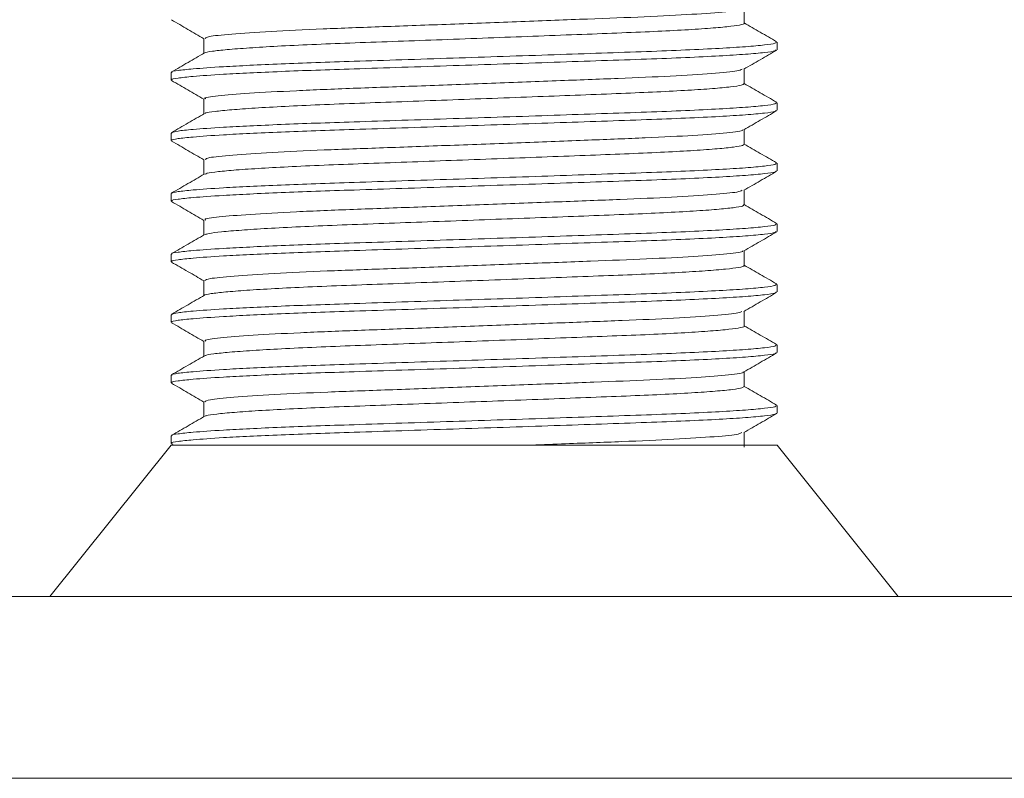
# Model space of a CAD drawing. Header units: millimetres. Extents: x 0 to 210, y 0 to 297.
# Tile 14 of 38: x 66 to 82, y 174 to 187. Entities that reach past the tile are written whole.
import ezdxf

# ---------------------------------------------------------------- set-up
doc = ezdxf.new("R2010")
doc.units = ezdxf.units.MM
doc.linetypes.add('HIDDEN', pattern=[1.905, 1.27, -0.635])
doc.layers.add('FORMAT', color=7, linetype='HIDDEN')

msp = doc.modelspace()

# ---------------------------------------------------------------- linework, layer by layer
at = {"color": 7, "linetype": 'Continuous', "lineweight": 15}
for p, q in [((68.592, 179.691), (66.592, 177.191)), ((78.592, 179.691), (68.592, 179.691)), ((80.592, 177.191), (78.592, 179.691)), ((53.592, 177.191), (93.592, 177.191)), ((53.592, 174.191), (93.592, 174.191))]:
    msp.add_line(p, q, dxfattribs=at)
at = {"layer": 'FORMAT', "linetype": 'Continuous', "lineweight": 15}
for p, q in [((78.051, 186.659), (78.051, 186.904)), ((69.133, 186.409), (69.133, 186.163)), ((78.592, 186.221), (78.592, 186.346)), ((78.051, 185.659), (78.051, 185.904)), ((68.592, 185.846), (68.592, 185.721)), ((69.133, 185.409), (69.133, 185.163)), ((78.592, 185.221), (78.592, 185.346)), ((68.592, 184.846), (68.592, 184.721)), ((78.051, 184.659), (78.051, 184.904)), ((69.133, 184.409), (69.133, 184.163)), ((78.592, 184.221), (78.592, 184.346)), ((68.592, 183.846), (68.592, 183.721)), ((78.051, 183.659), (78.051, 183.904)), ((69.133, 183.409), (69.133, 183.163)), ((78.592, 183.221), (78.592, 183.346)), ((68.592, 182.846), (68.592, 182.721)), ((78.051, 182.659), (78.051, 182.904)), ((69.133, 182.409), (69.133, 182.163)), ((78.592, 182.221), (78.592, 182.346)), ((68.592, 181.846), (68.592, 181.721)), ((78.051, 181.659), (78.051, 181.904)), ((69.133, 181.409), (69.133, 181.163)), ((78.592, 181.221), (78.592, 181.346)), ((78.051, 180.659), (78.051, 180.904)), ((68.592, 180.846), (68.592, 180.721)), ((69.133, 180.409), (69.133, 180.163)), ((78.592, 180.221), (78.592, 180.346)), ((78.051, 179.659), (78.051, 179.904)), ((68.592, 179.846), (68.592, 179.721)), ((68.599, 179.713), (68.638, 179.691))]:
    msp.add_line(p, q, dxfattribs=at)
at = {"layer": 'FORMAT', "linetype": 'Continuous', "lineweight": 0}
for p, q in [((78.586, 185.353), (78.579, 185.355)), ((68.607, 184.846), (68.598, 184.853)), ((78.586, 182.353), (78.579, 182.355)), ((68.607, 181.846), (68.598, 181.853))]:
    msp.add_line(p, q, dxfattribs=at)
for points, knots in [([(78.019, 186.9), (78.022, 186.897), (78.036, 186.881), (77.776, 186.849), (77.234, 186.806), (76.437, 186.765), (75.469, 186.729), (74.368, 186.686), (73.205, 186.643), (72.082, 186.602), (71.064, 186.565), (70.197, 186.523), (69.557, 186.48), (69.184, 186.441), (69.163, 186.419), (69.154, 186.409)], [0, 0, 0, 0, 0.017522, 0.101566, 0.18646, 0.26937, 0.350083, 0.433922, 0.518856, 0.602042, 0.682672, 0.766286, 0.851238, 0.934682, 1, 1, 1, 1]), ([(78.043, 186.659), (78.045, 186.658), (78.066, 186.648), (77.983, 186.629), (77.788, 186.602), (77.46, 186.573), (77.029, 186.546), (76.494, 186.519), (75.882, 186.494), (75.2, 186.468), (74.478, 186.441), (73.724, 186.412), (72.974, 186.384), (72.234, 186.357), (71.539, 186.333), (70.896, 186.307), (70.336, 186.28), (69.864, 186.251), (69.499, 186.223), (69.259, 186.196), (69.145, 186.178), (69.148, 186.169), (69.148, 186.168)], [0, 0, 0, 0, 0.007797, 0.061773, 0.117315, 0.171297, 0.226844, 0.280832, 0.336387, 0.390364, 0.445906, 0.499885, 0.55543, 0.609419, 0.664974, 0.718951, 0.774493, 0.82847, 0.884012, 0.938001, 0.993556, 1, 1, 1, 1]), ([(68.607, 185.846), (68.602, 185.849), (68.583, 185.859), (68.691, 185.878), (68.952, 185.907), (69.37, 185.937), (69.882, 185.964), (70.394, 185.987), (70.973, 186.009), (71.639, 186.031), (72.401, 186.056), (73.234, 186.083), (74.084, 186.111), (74.913, 186.139), (75.712, 186.167), (76.444, 186.191), (77.101, 186.217), (77.652, 186.244), (78.094, 186.272), (78.4, 186.3), (78.572, 186.325), (78.576, 186.34), (78.577, 186.346)], [0, 0, 0, 0, 0.014985, 0.067933, 0.122416, 0.190062, 0.234686, 0.280215, 0.32484, 0.370369, 0.423315, 0.477797, 0.530745, 0.585229, 0.638185, 0.692678, 0.745625, 0.800107, 0.853054, 0.907535, 0.960492, 1, 1, 1, 1]), ([(68.607, 185.721), (68.602, 185.724), (68.583, 185.734), (68.691, 185.753), (68.952, 185.782), (69.37, 185.812), (69.882, 185.839), (70.394, 185.862), (70.973, 185.884), (71.639, 185.906), (72.401, 185.931), (73.234, 185.958), (74.084, 185.986), (74.913, 186.014), (75.712, 186.042), (76.444, 186.066), (77.101, 186.092), (77.652, 186.119), (78.094, 186.147), (78.4, 186.175), (78.572, 186.2), (78.576, 186.215), (78.577, 186.221)], [0, 0, 0, 0, 0.014985, 0.067933, 0.122416, 0.190062, 0.234686, 0.280215, 0.32484, 0.370369, 0.423315, 0.477797, 0.530745, 0.585229, 0.638185, 0.692678, 0.745625, 0.800107, 0.853054, 0.907535, 0.960492, 1, 1, 1, 1]), ([(78.014, 185.9), (77.997, 185.891), (77.954, 185.868), (77.547, 185.828), (76.876, 185.785), (75.99, 185.748), (74.952, 185.709), (73.808, 185.665), (72.654, 185.622), (71.572, 185.584), (70.617, 185.545), (69.84, 185.502), (69.341, 185.458), (69.116, 185.429), (69.154, 185.412), (69.162, 185.409)], [0, 0, 0, 0, 0.05858, 0.143348, 0.227586, 0.308685, 0.39085, 0.47553, 0.559926, 0.641311, 0.723805, 0.809063, 0.894236, 0.976496, 1, 1, 1, 1]), ([(78.045, 185.659), (78.038, 185.651), (78.022, 185.635), (77.84, 185.608), (77.546, 185.58), (77.133, 185.552), (76.625, 185.525), (76.025, 185.5), (75.361, 185.474), (74.641, 185.447), (73.898, 185.419), (73.14, 185.391), (72.401, 185.363), (71.689, 185.338), (71.038, 185.313), (70.453, 185.286), (69.963, 185.258), (69.57, 185.23), (69.303, 185.202), (69.164, 185.182), (69.158, 185.171), (69.157, 185.168)], [0, 0, 0, 0, 0.050543, 0.104564, 0.160152, 0.214183, 0.269782, 0.323811, 0.379407, 0.433428, 0.489015, 0.543046, 0.598643, 0.652674, 0.708272, 0.762293, 0.81788, 0.871909, 0.927505, 0.981537, 1, 1, 1, 1]), ([(68.604, 184.855), (68.629, 184.863), (68.682, 184.879), (68.957, 184.907), (69.369, 184.937), (69.882, 184.964), (70.394, 184.987), (70.973, 185.009), (71.639, 185.031), (72.401, 185.056), (73.234, 185.083), (74.084, 185.111), (74.913, 185.139), (75.712, 185.167), (76.444, 185.191), (77.101, 185.217), (77.652, 185.244), (78.094, 185.272), (78.4, 185.3), (78.572, 185.325), (78.576, 185.34), (78.577, 185.346)], [0, 0, 0, 0, 0.050489, 0.105993, 0.174904, 0.220363, 0.266745, 0.312204, 0.358586, 0.412523, 0.468024, 0.521963, 0.577466, 0.631414, 0.686927, 0.740864, 0.796366, 0.850304, 0.905805, 0.959753, 1, 1, 1, 1]), ([(68.607, 184.721), (68.602, 184.724), (68.583, 184.734), (68.691, 184.753), (68.952, 184.782), (69.37, 184.812), (69.882, 184.839), (70.394, 184.862), (70.973, 184.884), (71.639, 184.906), (72.401, 184.931), (73.234, 184.958), (74.084, 184.986), (74.913, 185.014), (75.712, 185.042), (76.444, 185.066), (77.101, 185.092), (77.652, 185.119), (78.094, 185.147), (78.4, 185.175), (78.572, 185.2), (78.576, 185.215), (78.577, 185.221)], [0, 0, 0, 0, 0.014985, 0.067933, 0.122416, 0.190062, 0.234686, 0.280215, 0.32484, 0.370369, 0.423315, 0.477797, 0.530745, 0.585229, 0.638185, 0.692678, 0.745625, 0.800107, 0.853054, 0.907535, 0.960492, 1, 1, 1, 1]), ([(78.022, 184.899), (78.024, 184.897), (78.04, 184.882), (77.788, 184.85), (77.254, 184.807), (76.455, 184.766), (75.481, 184.729), (74.372, 184.686), (73.207, 184.643), (72.089, 184.602), (71.079, 184.566), (70.218, 184.525), (69.572, 184.481), (69.189, 184.442), (69.164, 184.419), (69.154, 184.409)], [0, 0, 0, 0, 0.015142, 0.098361, 0.184025, 0.267749, 0.349169, 0.433734, 0.519421, 0.601861, 0.681746, 0.764553, 0.848743, 0.933018, 1, 1, 1, 1]), ([(78.037, 184.659), (78.037, 184.653), (78.037, 184.639), (77.891, 184.614), (77.622, 184.586), (77.237, 184.558), (76.745, 184.53), (76.169, 184.505), (75.513, 184.48), (74.81, 184.453), (74.065, 184.425), (73.313, 184.397), (72.563, 184.369), (71.848, 184.343), (71.177, 184.319), (70.58, 184.292), (70.064, 184.264), (69.651, 184.236), (69.352, 184.208), (69.181, 184.185), (69.162, 184.172), (69.155, 184.167)], [0, 0, 0, 0, 0.036754, 0.092237, 0.146157, 0.201639, 0.255571, 0.311068, 0.364987, 0.420471, 0.47439, 0.529871, 0.583803, 0.639299, 0.693221, 0.748707, 0.802627, 0.858109, 0.91204, 0.967536, 1, 1, 1, 1]), ([(68.607, 183.846), (68.602, 183.849), (68.583, 183.859), (68.691, 183.878), (68.952, 183.907), (69.37, 183.937), (69.882, 183.964), (70.394, 183.987), (70.973, 184.009), (71.639, 184.031), (72.401, 184.056), (73.234, 184.083), (74.084, 184.111), (74.913, 184.139), (75.712, 184.167), (76.444, 184.191), (77.101, 184.217), (77.652, 184.244), (78.094, 184.272), (78.4, 184.3), (78.572, 184.325), (78.576, 184.34), (78.577, 184.346)], [0, 0, 0, 0, 0.014985, 0.067933, 0.122416, 0.190062, 0.234686, 0.280215, 0.32484, 0.370369, 0.423315, 0.477797, 0.530745, 0.585229, 0.638185, 0.692678, 0.745625, 0.800107, 0.853054, 0.907535, 0.960492, 1, 1, 1, 1]), ([(68.607, 183.721), (68.602, 183.724), (68.583, 183.734), (68.691, 183.753), (68.952, 183.782), (69.37, 183.812), (69.882, 183.839), (70.394, 183.862), (70.973, 183.884), (71.639, 183.906), (72.401, 183.931), (73.234, 183.958), (74.084, 183.986), (74.913, 184.014), (75.712, 184.042), (76.444, 184.066), (77.101, 184.092), (77.652, 184.119), (78.094, 184.147), (78.4, 184.175), (78.572, 184.2), (78.576, 184.215), (78.577, 184.221)], [0, 0, 0, 0, 0.014985, 0.067933, 0.122416, 0.190062, 0.234686, 0.280215, 0.32484, 0.370369, 0.423315, 0.477797, 0.530745, 0.585229, 0.638185, 0.692678, 0.745625, 0.800107, 0.853054, 0.907535, 0.960492, 1, 1, 1, 1]), ([(78.014, 183.9), (77.997, 183.89), (77.954, 183.868), (77.555, 183.829), (76.895, 183.787), (76.018, 183.749), (74.982, 183.71), (73.831, 183.666), (72.667, 183.623), (71.578, 183.585), (70.626, 183.546), (69.856, 183.503), (69.355, 183.46), (69.124, 183.43), (69.156, 183.413), (69.165, 183.408)], [0, 0, 0, 0, 0.05753, 0.14148, 0.224953, 0.305364, 0.388091, 0.473446, 0.558569, 0.640661, 0.723172, 0.806933, 0.890674, 0.971702, 1, 1, 1, 1]), ([(78.034, 183.659), (78.038, 183.655), (78.05, 183.643), (77.933, 183.62), (77.696, 183.592), (77.331, 183.564), (76.867, 183.537), (76.304, 183.51), (75.669, 183.486), (74.969, 183.459), (74.237, 183.432), (73.48, 183.403), (72.733, 183.376), (72.003, 183.349), (71.325, 183.325), (70.705, 183.298), (70.173, 183.271), (69.733, 183.242), (69.41, 183.215), (69.204, 183.189), (69.168, 183.175), (69.152, 183.168)], [0, 0, 0, 0, 0.025382, 0.079367, 0.134918, 0.188911, 0.244469, 0.298465, 0.354027, 0.408012, 0.463563, 0.517554, 0.57311, 0.627107, 0.68267, 0.736655, 0.792206, 0.846196, 0.90175, 0.955747, 1, 1, 1, 1]), ([(68.607, 182.846), (68.602, 182.849), (68.583, 182.859), (68.691, 182.878), (68.952, 182.907), (69.37, 182.937), (69.882, 182.964), (70.394, 182.987), (70.973, 183.009), (71.639, 183.031), (72.401, 183.056), (73.234, 183.083), (74.084, 183.111), (74.913, 183.139), (75.712, 183.167), (76.444, 183.191), (77.101, 183.217), (77.652, 183.244), (78.094, 183.272), (78.4, 183.3), (78.572, 183.325), (78.576, 183.34), (78.577, 183.346)], [0, 0, 0, 0, 0.014985, 0.067933, 0.122416, 0.190062, 0.234686, 0.280215, 0.32484, 0.370369, 0.423315, 0.477797, 0.530745, 0.585229, 0.638185, 0.692678, 0.745625, 0.800107, 0.853054, 0.907535, 0.960492, 1, 1, 1, 1]), ([(68.607, 182.721), (68.602, 182.724), (68.583, 182.734), (68.691, 182.753), (68.952, 182.782), (69.37, 182.812), (69.882, 182.839), (70.394, 182.862), (70.973, 182.884), (71.639, 182.906), (72.401, 182.931), (73.234, 182.958), (74.084, 182.986), (74.913, 183.014), (75.712, 183.042), (76.444, 183.066), (77.101, 183.092), (77.652, 183.119), (78.094, 183.147), (78.4, 183.175), (78.572, 183.2), (78.576, 183.215), (78.577, 183.221)], [0, 0, 0, 0, 0.014985, 0.067933, 0.122416, 0.190062, 0.234686, 0.280215, 0.32484, 0.370369, 0.423315, 0.477797, 0.530745, 0.585229, 0.638185, 0.692678, 0.745625, 0.800107, 0.853054, 0.907535, 0.960492, 1, 1, 1, 1]), ([(78.023, 182.9), (78.026, 182.898), (78.044, 182.883), (77.792, 182.851), (77.26, 182.808), (76.473, 182.767), (75.522, 182.731), (74.438, 182.689), (73.284, 182.646), (72.159, 182.604), (71.132, 182.568), (70.253, 182.527), (69.593, 182.483), (69.195, 182.443), (69.163, 182.42), (69.148, 182.409)], [0, 0, 0, 0, 0.014175, 0.0987507, 0.1843011, 0.2664711, 0.3462861, 0.4291175, 0.5131899, 0.5965557, 0.6771295, 0.7605102, 0.8454259, 0.9290336, 1, 1, 1, 1]), ([(78.04, 182.659), (78.043, 182.657), (78.062, 182.647), (77.97, 182.627), (77.76, 182.599), (77.424, 182.571), (76.979, 182.543), (76.44, 182.516), (75.816, 182.492), (75.134, 182.466), (74.402, 182.438), (73.654, 182.41), (72.897, 182.382), (72.167, 182.355), (71.471, 182.33), (70.841, 182.305), (70.283, 182.277), (69.826, 182.249), (69.467, 182.221), (69.244, 182.193), (69.138, 182.177), (69.143, 182.168), (69.143, 182.168)], [0, 0, 0, 0, 0.012709, 0.068287, 0.122296, 0.17787, 0.231891, 0.287478, 0.341492, 0.397073, 0.451081, 0.506656, 0.560676, 0.616262, 0.670278, 0.72586, 0.779869, 0.835443, 0.889462, 0.945048, 0.999065, 1, 1, 1, 1]), ([(68.604, 181.855), (68.629, 181.862), (68.682, 181.879), (68.957, 181.907), (69.369, 181.937), (69.882, 181.964), (70.394, 181.987), (70.973, 182.009), (71.639, 182.031), (72.401, 182.056), (73.234, 182.083), (74.084, 182.111), (74.913, 182.139), (75.712, 182.167), (76.444, 182.191), (77.101, 182.217), (77.652, 182.244), (78.094, 182.272), (78.4, 182.3), (78.572, 182.325), (78.576, 182.34), (78.577, 182.346)], [0, 0, 0, 0, 0.050718, 0.106208, 0.175103, 0.220551, 0.266922, 0.31237, 0.358741, 0.412664, 0.468152, 0.522078, 0.577568, 0.631503, 0.687002, 0.740927, 0.796415, 0.85034, 0.905828, 0.959762, 1, 1, 1, 1]), ([(68.607, 181.721), (68.602, 181.724), (68.583, 181.734), (68.691, 181.753), (68.952, 181.782), (69.37, 181.812), (69.882, 181.839), (70.394, 181.862), (70.973, 181.884), (71.639, 181.906), (72.401, 181.931), (73.234, 181.958), (74.084, 181.986), (74.913, 182.014), (75.712, 182.042), (76.444, 182.066), (77.101, 182.092), (77.652, 182.119), (78.094, 182.147), (78.4, 182.175), (78.572, 182.2), (78.576, 182.215), (78.577, 182.221)], [0, 0, 0, 0, 0.014985, 0.067933, 0.122416, 0.190062, 0.234686, 0.280215, 0.32484, 0.370369, 0.423315, 0.477797, 0.530745, 0.585229, 0.638185, 0.692678, 0.745625, 0.800107, 0.853054, 0.907535, 0.960492, 1, 1, 1, 1]), ([(78.01, 181.899), (77.998, 181.891), (77.966, 181.87), (77.585, 181.831), (76.932, 181.788), (76.058, 181.751), (75.03, 181.712), (73.891, 181.669), (72.734, 181.625), (71.648, 181.587), (70.687, 181.549), (69.899, 181.506), (69.375, 181.462), (69.129, 181.431), (69.158, 181.414), (69.166, 181.409)], [0, 0, 0, 0, 0.051741, 0.136551, 0.221032, 0.30247, 0.384469, 0.469172, 0.553795, 0.635568, 0.717217, 0.801793, 0.886536, 0.968654, 1, 1, 1, 1]), ([(78.05, 181.659), (78.05, 181.659), (78.071, 181.651), (77.998, 181.633), (77.822, 181.605), (77.508, 181.577), (77.09, 181.549), (76.567, 181.522), (75.965, 181.498), (75.29, 181.472), (74.572, 181.444), (73.821, 181.416), (73.07, 181.388), (72.326, 181.361), (71.625, 181.336), (70.974, 181.31), (70.403, 181.283), (69.918, 181.255), (69.539, 181.227), (69.282, 181.199), (69.154, 181.18), (69.153, 181.169), (69.153, 181.167)], [0, 0, 0, 0, 0.000601, 0.054528, 0.11002, 0.163951, 0.219446, 0.273386, 0.32889, 0.382818, 0.438309, 0.492239, 0.547731, 0.601671, 0.657176, 0.711103, 0.766594, 0.820521, 0.87601, 0.92995, 0.985455, 1, 1, 1, 1]), ([(68.607, 180.846), (68.602, 180.849), (68.583, 180.859), (68.691, 180.878), (68.952, 180.907), (69.37, 180.937), (69.882, 180.964), (70.394, 180.987), (70.973, 181.009), (71.639, 181.031), (72.401, 181.056), (73.234, 181.083), (74.084, 181.111), (74.913, 181.139), (75.712, 181.167), (76.444, 181.191), (77.101, 181.217), (77.652, 181.244), (78.094, 181.272), (78.4, 181.3), (78.572, 181.325), (78.576, 181.34), (78.577, 181.346)], [0, 0, 0, 0, 0.014985, 0.067933, 0.122416, 0.190062, 0.234686, 0.280215, 0.32484, 0.370369, 0.423315, 0.477797, 0.530745, 0.585229, 0.638185, 0.692678, 0.745625, 0.800107, 0.853054, 0.907535, 0.960492, 1, 1, 1, 1]), ([(68.607, 180.721), (68.602, 180.724), (68.583, 180.734), (68.691, 180.753), (68.952, 180.782), (69.37, 180.812), (69.882, 180.839), (70.394, 180.862), (70.973, 180.884), (71.639, 180.906), (72.401, 180.931), (73.234, 180.958), (74.084, 180.986), (74.913, 181.014), (75.712, 181.042), (76.444, 181.066), (77.101, 181.092), (77.652, 181.119), (78.094, 181.147), (78.4, 181.175), (78.572, 181.2), (78.576, 181.215), (78.577, 181.221)], [0, 0, 0, 0, 0.014985, 0.067933, 0.122416, 0.190062, 0.234686, 0.280215, 0.32484, 0.370369, 0.423315, 0.477797, 0.530745, 0.585229, 0.638185, 0.692678, 0.745625, 0.800107, 0.853054, 0.907535, 0.960492, 1, 1, 1, 1]), ([(78.03, 180.9), (78.032, 180.898), (78.053, 180.884), (77.817, 180.854), (77.307, 180.811), (76.531, 180.769), (75.579, 180.733), (74.487, 180.691), (73.319, 180.647), (72.181, 180.605), (71.142, 180.569), (70.255, 180.527), (69.594, 180.483), (69.196, 180.443), (69.162, 180.42), (69.146, 180.409)], [0, 0, 0, 0, 0.008976, 0.092758, 0.177691, 0.260934, 0.341547, 0.4251, 0.51072, 0.594844, 0.676096, 0.760144, 0.845763, 0.92857, 1, 1, 1, 1]), ([(78.039, 180.659), (78.036, 180.652), (78.03, 180.637), (77.869, 180.611), (77.591, 180.583), (77.191, 180.555), (76.695, 180.528), (76.105, 180.503), (75.449, 180.478), (74.735, 180.45), (73.994, 180.422), (73.236, 180.394), (72.494, 180.367), (71.777, 180.341), (71.117, 180.317), (70.523, 180.289), (70.021, 180.262), (69.614, 180.233), (69.331, 180.206), (69.174, 180.184), (69.162, 180.172), (69.158, 180.168)], [0, 0, 0, 0, 0.0430192, 0.0970248, 0.1525961, 0.2066117, 0.2621937, 0.3162081, 0.3717893, 0.425795, 0.4813663, 0.5353806, 0.5909612, 0.6449768, 0.7005595, 0.7545651, 0.8101366, 0.8641494, 0.9197283, 0.9737449, 1, 1, 1, 1]), ([(68.607, 179.846), (68.602, 179.849), (68.583, 179.859), (68.691, 179.878), (68.952, 179.907), (69.37, 179.937), (69.882, 179.964), (70.394, 179.987), (70.973, 180.009), (71.639, 180.031), (72.401, 180.056), (73.234, 180.083), (74.084, 180.111), (74.913, 180.139), (75.712, 180.167), (76.444, 180.191), (77.101, 180.217), (77.652, 180.244), (78.094, 180.272), (78.4, 180.3), (78.572, 180.325), (78.576, 180.34), (78.577, 180.346)], [0, 0, 0, 0, 0.014985, 0.067933, 0.122416, 0.190062, 0.234686, 0.280215, 0.32484, 0.370369, 0.423315, 0.477797, 0.530745, 0.585229, 0.638185, 0.692678, 0.745625, 0.800107, 0.853054, 0.907535, 0.960492, 1, 1, 1, 1]), ([(68.607, 179.721), (68.602, 179.724), (68.583, 179.734), (68.691, 179.753), (68.952, 179.782), (69.37, 179.812), (69.882, 179.839), (70.394, 179.862), (70.973, 179.884), (71.639, 179.906), (72.401, 179.931), (73.234, 179.958), (74.084, 179.986), (74.913, 180.014), (75.712, 180.042), (76.444, 180.066), (77.101, 180.092), (77.652, 180.119), (78.094, 180.147), (78.4, 180.175), (78.572, 180.2), (78.576, 180.215), (78.577, 180.221)], [0, 0, 0, 0, 0.014985, 0.067933, 0.122416, 0.190062, 0.234686, 0.280215, 0.32484, 0.370369, 0.423315, 0.477797, 0.530745, 0.585229, 0.638185, 0.692678, 0.745625, 0.800107, 0.853054, 0.907535, 0.960492, 1, 1, 1, 1]), ([(78.009, 179.9), (77.999, 179.892), (77.971, 179.87), (77.592, 179.832), (76.936, 179.789), (76.058, 179.751), (75.216, 179.719), (74.66, 179.698), (74.471, 179.691)], [0, 0, 0, 0, 0.118879, 0.319337, 0.519094, 0.711627, 0.902043, 1, 1, 1, 1])]:
    msp.add_open_spline(points, degree=3, knots=knots, dxfattribs=at)
at = {"layer": 'FORMAT', "linetype": 'Continuous', "lineweight": 15}
for points, knots in [([(68.598, 186.714), (68.688, 186.662), (68.867, 186.558), (69.045, 186.455), (69.133, 186.404)], [0, 0, 0, 0, 0.506499, 1, 1, 1, 1]), ([(78.585, 186.354), (78.495, 186.406), (78.317, 186.509), (78.138, 186.612), (78.051, 186.663)], [0, 0, 0, 0, 0.507186, 1, 1, 1, 1]), ([(69.141, 186.168), (69.051, 186.116), (68.87, 186.011), (68.69, 185.907), (68.599, 185.854)], [0, 0, 0, 0, 0.499967, 1, 1, 1, 1]), ([(78.044, 185.9), (78.134, 185.953), (78.315, 186.057), (78.495, 186.162), (78.586, 186.214)], [0, 0, 0, 0, 0.4999625, 1, 1, 1, 1]), ([(68.599, 185.713), (68.689, 185.661), (68.867, 185.558), (69.045, 185.455), (69.133, 185.404)], [0, 0, 0, 0, 0.507348, 1, 1, 1, 1]), ([(78.583, 185.355), (78.493, 185.407), (78.315, 185.51), (78.138, 185.613), (78.051, 185.663)], [0, 0, 0, 0, 0.508834, 1, 1, 1, 1]), ([(69.142, 185.168), (69.052, 185.116), (68.871, 185.012), (68.691, 184.907), (68.6, 184.855)], [0, 0, 0, 0, 0.499964, 1, 1, 1, 1]), ([(78.043, 184.9), (78.133, 184.952), (78.314, 185.057), (78.495, 185.161), (78.585, 185.213)], [0, 0, 0, 0, 0.499967, 1, 1, 1, 1]), ([(68.599, 184.713), (68.689, 184.661), (68.867, 184.558), (69.045, 184.455), (69.133, 184.404)], [0, 0, 0, 0, 0.50712, 1, 1, 1, 1]), ([(78.585, 184.354), (78.495, 184.406), (78.317, 184.509), (78.138, 184.612), (78.051, 184.663)], [0, 0, 0, 0, 0.507344, 1, 1, 1, 1]), ([(69.14, 184.167), (69.05, 184.115), (68.869, 184.011), (68.689, 183.906), (68.598, 183.854)], [0, 0, 0, 0, 0.499968, 1, 1, 1, 1]), ([(78.043, 183.9), (78.133, 183.952), (78.314, 184.057), (78.495, 184.161), (78.585, 184.213)], [0, 0, 0, 0, 0.4999682, 1, 1, 1, 1]), ([(68.598, 183.714), (68.688, 183.662), (68.867, 183.559), (69.045, 183.455), (69.133, 183.404)], [0, 0, 0, 0, 0.50646, 1, 1, 1, 1]), ([(78.585, 183.354), (78.495, 183.406), (78.317, 183.509), (78.138, 183.612), (78.051, 183.663)], [0, 0, 0, 0, 0.507265, 1, 1, 1, 1]), ([(69.142, 183.168), (69.051, 183.116), (68.871, 183.011), (68.69, 182.907), (68.599, 182.854)], [0, 0, 0, 0, 0.499967, 1, 1, 1, 1]), ([(78.043, 182.9), (78.134, 182.952), (78.315, 183.057), (78.495, 183.161), (78.586, 183.214)], [0, 0, 0, 0, 0.499962, 1, 1, 1, 1]), ([(68.599, 182.713), (68.689, 182.661), (68.867, 182.558), (69.046, 182.455), (69.133, 182.404)], [0, 0, 0, 0, 0.507425, 1, 1, 1, 1]), ([(78.583, 182.355), (78.493, 182.407), (78.315, 182.51), (78.138, 182.613), (78.051, 182.663)], [0, 0, 0, 0, 0.508956, 1, 1, 1, 1]), ([(69.142, 182.168), (69.052, 182.116), (68.871, 182.011), (68.69, 181.907), (68.6, 181.855)], [0, 0, 0, 0, 0.499964, 1, 1, 1, 1]), ([(78.043, 181.9), (78.133, 181.952), (78.314, 182.057), (78.495, 182.161), (78.585, 182.213)], [0, 0, 0, 0, 0.499967, 1, 1, 1, 1]), ([(68.599, 181.713), (68.689, 181.661), (68.867, 181.558), (69.045, 181.455), (69.133, 181.404)], [0, 0, 0, 0, 0.507192, 1, 1, 1, 1]), ([(78.585, 181.354), (78.495, 181.406), (78.317, 181.509), (78.139, 181.612), (78.051, 181.663)], [0, 0, 0, 0, 0.50712, 1, 1, 1, 1]), ([(78.043, 180.9), (78.134, 180.952), (78.314, 181.057), (78.495, 181.161), (78.585, 181.214)], [0, 0, 0, 0, 0.4999686, 1, 1, 1, 1]), ([(69.141, 181.167), (69.05, 181.115), (68.87, 181.011), (68.689, 180.906), (68.598, 180.854)], [0, 0, 0, 0, 0.499968, 1, 1, 1, 1]), ([(68.598, 180.714), (68.688, 180.662), (68.867, 180.559), (69.045, 180.455), (69.133, 180.404)], [0, 0, 0, 0, 0.506462, 1, 1, 1, 1]), ([(78.585, 180.354), (78.495, 180.406), (78.317, 180.509), (78.138, 180.612), (78.051, 180.663)], [0, 0, 0, 0, 0.507344, 1, 1, 1, 1]), ([(78.043, 179.9), (78.134, 179.952), (78.314, 180.057), (78.495, 180.161), (78.586, 180.214)], [0, 0, 0, 0, 0.499962, 1, 1, 1, 1]), ([(69.142, 180.168), (69.051, 180.116), (68.871, 180.011), (68.69, 179.907), (68.6, 179.855)], [0, 0, 0, 0, 0.499968, 1, 1, 1, 1])]:
    msp.add_open_spline(points, degree=3, knots=knots, dxfattribs=at)

doc.saveas('drawing.dxf')
